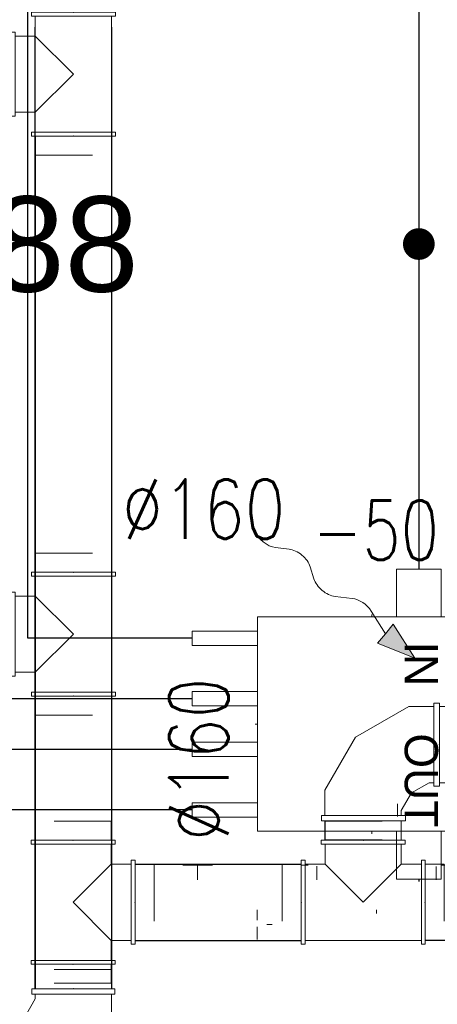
# Model space of a CAD drawing. Header units: millimetres. Extents: x -367720 to -162733, y 309172 to 337444.
# Tile 152 of 256: x -354263 to -353387, y 323507 to 325573. Entities that reach past the tile are written whole.
import ezdxf
from ezdxf.enums import TextEntityAlignment as Align

# ---------------------------------------------------------------- set-up
doc = ezdxf.new("R2010")
doc.units = ezdxf.units.MM
doc.header["$LTSCALE"] = 10
doc.header["$MEASUREMENT"] = 0
doc.linetypes.add('ACAD_ISO03W100', pattern=[30, 12, -18])
doc.layers.get('0').update_dxf_attribs({"color": 255, "lineweight": 13})
for name, color, linetype in [('dveřní mřížky', 1, 'Continuous'), ('LATS_CONTROL_LINE', 2, 'Continuous'), ('LATS_PIPE_REFRIGERANT', 3, 'Continuous'), ('vzt-stavebni prostupy', 30, 'Continuous')]:
    doc.layers.add(name, color=color, linetype=linetype)
for name, color, linetype, lineweight in [('LATS_EQ_HRUNIT', 2, 'Continuous', 0), ('LATS_PIPE_REFRIGERANT_INDEX', 1, 'Continuous', 0), ('VZ1', 6, 'Continuous', 18), ('vzt-izolace', 50, 'Continuous', 9), ('vzt-odvod', 6, 'Continuous', 40), ('vzt-popis', 81, 'Continuous', 20), ('vzt-přívod', 2, 'Continuous', 40), ('vzt-spiro', 50, 'Continuous', 5), ('vzt-tenká', 2, 'Continuous', 20), ('vzt-čárkkovaná', 50, 'ACAD_ISO03W100', 9)]:
    doc.layers.add(name, color=color, linetype=linetype, lineweight=lineweight)
doc.styles.add('LATS_ANNO', font='arial.ttf')
doc.styles.add('PITSIMP8', font='pitsimp8')
doc.styles.add('ROMANS', font='ROMANS.shx', dxfattribs={"height": 80})
doc.styles.add('Romans c', font='romans.shx')

# ---------------------------------------------------------------- blocks, each defined once
blk = doc.blocks.new('LATS_HRUNIT_4WAY')
at = {"color": 2}
for p, q in [((-225, 141.8), (225, 141.8)), ((-225, -338.2), (-225, 141.8)), ((-225, 46.8), (-225, 136.8)), ((225, 141.8), (225, -338.2)), ((-225, 46.8), (-325.4, 46.8)), ((-325.4, 46.8), (-325.4, -46.8)), ((225, 46.8), (325.4, 46.8)), ((325.4, 46.8), (325.4, -46.8)), ((-325.4, -46.8), (-225, -46.8)), ((325.4, -46.8), (225, -46.8)), ((-225, -98.2), (-230, -98.2)), ((225, -98.2), (230, -98.2)), ((225, -338.2), (-225, -338.2)), ((-195.2, -338.2), (-195.2, -475.2)), ((-165.2, -475.2), (-165.2, -338.2)), ((-68.2, -338.2), (-68.2, -475.2)), ((-38.2, -475.2), (-38.2, -338.2)), ((0, -338.2), (0, -343.2)), ((38.2, -475.2), (38.2, -338.2)), ((68.2, -338.2), (68.2, -475.2)), ((165.2, -475.2), (165.2, -338.2)), ((195.2, -338.2), (195.2, -475.2)), ((-195.2, -475.2), (-165.2, -475.2)), ((-68.2, -475.2), (-38.2, -475.2)), ((68.2, -475.2), (38.2, -475.2)), ((195.2, -475.2), (165.2, -475.2))]:
    blk.add_line(p, q, dxfattribs=at)
at = {"layer": 'LATS_CONTROL_LINE'}
blk.add_line((0, 141.8), (0, 146.8), dxfattribs=at)
at = {"layer": 'LATS_PIPE_REFRIGERANT'}
for p, q in [((-330.4, 0), (-325.4, 0)), ((325.4, 0), (330.4, 0)), ((-180.2, -475.2), (-180.2, -480.2)), ((-53.2, -475.2), (-53.2, -480.2)), ((53.2, -475.2), (53.2, -480.2)), ((180.2, -475.2), (180.2, -480.2))]:
    blk.add_line(p, q, dxfattribs=at)
at = {"color": 7}
for s, p in [('OUT', (19.5, -29.6)), ('IN', (-173, -29.6))]:
    blk.add_text(s, height=70, dxfattribs=at).set_placement(p)
blk = doc.blocks.new('A$C44164CF6')
at = {"layer": 'LATS_PIPE_REFRIGERANT', "ltscale": 5}
for p, q in [((537.4, 5354.9), (537.4, 9029.7)), ((877.2, 5354.9), (537.4, 5354.9)), ((877.2, 5227.9), (317.4, 5227.9)), ((877.2, 5121.5), (267.4, 5121.5)), ((877.2, 4994.5), (237.4, 4994.5))]:
    blk.add_line(p, q, dxfattribs=at)
blk.add_lwpolyline([(1357.4, 6859.3), (1357.4, 5505.2)], dxfattribs=at)
at = {"layer": 'LATS_PIPE_REFRIGERANT_INDEX', "ltscale": 5}
blk.add_lwpolyline([(1340.8, 6182.2, 33.3, 33.3, 1), (1374.1, 6182.2, 33.3, 33.3, 1), (1340.8, 6182.2, 0, 0, 0), (857.4, 6182.2, 0, 0, 0)], format="xyseb", dxfattribs=at)
at = {"layer": 'LATS_EQ_HRUNIT', "rotation": 270}
blk.add_blockref('LATS_HRUNIT_4WAY', (1357.4, 5174.7), dxfattribs=at)
at = {"layer": 'LATS_PIPE_REFRIGERANT_INDEX', "color": 7, "style": 'LATS_ANNO'}
blk.add_text('9.52:12.7:15.88', height=200, dxfattribs=at).set_placement((769.9, 6182.2), align=Align.MIDDLE_RIGHT)
at = {"layer": 'VZ1', "extrusion": (0, -1, -1.22461e-16), "style": 'ROMANS', "width": 0.8, "flags": 1}
for tag, p in [('MATERIAL', (-2269.1, 3112.5, -14812.2)), ('PRIRUBA', (-2269.1, 3112.5, -14812.2)), ('PRUTOK', (-2269.1, 3112.5, -14812.2)), ('PLOCHA', (-2269.1, 3112.5, -14812.2)), ('OBVOD', (-2269.1, 3112.5, -14812.2)), ('NAZEV', (-2269.1, 3112.5, -14812.2)), ('USEK', (-2269.1, 3112.5, -14812.2)), ('KOTA', (-2269.1, 3112.5, -14812.2)), ('TVAR', (-2269.1, 3112.5, -14812.2)), ('NB2', (-2269.1, 3112.5, -14812.2)), ('NB1', (-2269.1, 3112.5, -14812.2)), ('POS', (-2269.1, 3112.5, -14812.2)), ('DB', (-2269.1, 3112.5, -14812.2)), ('DA', (-2269.1, 3112.5, -14812.2)), ('B2', (-2269.1, 3112.5, -14812.2)), ('A2', (-2269.1, 3112.5, -14812.2)), ('B1', (-2269.1, 3112.5, -14812.2)), ('A1', (-2269.1, 3112.5, -14812.2)), ('LT', (-2269.1, 3112.5, -14812.2)), ('MATERIAL', (99885.3, 3112.5, -14812.2)), ('PRIRUBA', (99885.3, 3112.5, -14812.2)), ('PRUTOK', (99885.3, 3112.5, -14812.2)), ('PLOCHA', (99885.3, 3112.5, -14812.2)), ('OBVOD', (99885.3, 3112.5, -14812.2)), ('NAZEV', (99885.3, 3112.5, -14812.2)), ('USEK', (99885.3, 3112.5, -14812.2)), ('KOTA', (99885.3, 3112.5, -14812.2)), ('TVAR', (99885.3, 3112.5, -14812.2)), ('NB2', (99885.3, 3112.5, -14812.2)), ('NB1', (99885.3, 3112.5, -14812.2)), ('POS', (99885.3, 3112.5, -14812.2)), ('DB', (99885.3, 3112.5, -14812.2)), ('DA', (99885.3, 3112.5, -14812.2)), ('B2', (99885.3, 3112.5, -14812.2)), ('B1', (99885.3, 3112.5, -14812.2)), ('LT', (99885.3, 3112.5, -14812.2)), ('A2', (99885.3, 3112.5, -14812.2)), ('A1', (99885.3, 3112.5, -14812.2))]:
    blk.add_attdef(tag, p, '', height=1, rotation=180, dxfattribs=at)
at = {"layer": 'VZ1', "extrusion": (1.22461e-16, 1, 4.44089e-16), "style": 'ROMANS', "width": 0.8, "flags": 1}
for tag, p in [('MATERIAL', (2269.1, 2852.5, 14812.2)), ('PRIRUBA', (2269.1, 2852.5, 14812.2)), ('IZOLACE', (2269.1, 2852.5, 14812.2)), ('PRUTOK', (2269.1, 2852.5, 14812.2)), ('PLOCHA', (2269.1, 2852.5, 14812.2)), ('NASTCE', (2269.1, 2852.5, 14812.2)), ('OBVOD', (2269.1, 2852.5, 14812.2)), ('NAZEV', (2269.1, 2852.5, 14812.2)), ('USEK', (2269.1, 2852.5, 14812.2)), ('KOTA', (2269.1, 2852.5, 14812.2)), ('TVAR', (2269.1, 2852.5, 14812.2)), ('NB2', (2269.1, 2852.5, 14812.2)), ('NB1', (2269.1, 2852.5, 14812.2)), ('POS', (2269.1, 2852.5, 14812.2)), ('VS', (2269.1, 2852.5, 14812.2)), ('B1', (2269.1, 2852.5, 14812.2)), ('A1', (2269.1, 2852.5, 14812.2)), ('LT', (2269.1, 2852.5, 14812.2)), ('MATERIAL', (-99885.3, 2852.5, 14812.2)), ('PRIRUBA', (-99885.3, 2852.5, 14812.2)), ('IZOLACE', (-99885.3, 2852.5, 14812.2)), ('PRUTOK', (-99885.3, 2852.5, 14812.2)), ('PLOCHA', (-99885.3, 2852.5, 14812.2)), ('NASTCE', (-99885.3, 2852.5, 14812.2)), ('OBVOD', (-99885.3, 2852.5, 14812.2)), ('NAZEV', (-99885.3, 2852.5, 14812.2)), ('USEK', (-99885.3, 2852.5, 14812.2)), ('KOTA', (-99885.3, 2852.5, 14812.2)), ('TVAR', (-99885.3, 2852.5, 14812.2)), ('NB2', (-99885.3, 2852.5, 14812.2)), ('NB1', (-99885.3, 2852.5, 14812.2)), ('POS', (-99885.3, 2852.5, 14812.2)), ('B1', (-99885.3, 2852.5, 14812.2)), ('VS', (-99885.3, 2852.5, 14812.2)), ('LT', (-99885.3, 2852.5, 14812.2)), ('A1', (-99885.3, 2852.5, 14812.2))]:
    blk.add_attdef(tag, p, '', height=1, dxfattribs=at)
blk = doc.blocks.new('2DLUK051')
at = {"color": 0, "linetype": 'ByBlock'}
for p, q in [((0.0368, 0.572), (0.0234, 0.5864)), ((-0.029, 0.372), (0.033, 0.4318)), ((0.029, 0.172), (-0.029, 0.228)), ((-0.05, -0.0482), (0.029, 0.028)), ((0, -0.3), (-0.0694, -0.1663)), ((-0.1038, -0.3), (0, -0.5)), ((-0.1038, -0.3), (0, -0.3)), ((0, -0.5), (0.1038, -0.3)), ((0.1038, -0.3), (0, -0.3))]:
    blk.add_line(p, q, dxfattribs=at)
for centre, start, end in [((-0.0364, 0.5038), 313.9193, 42.9591), ((0.0403, 0.3), 133.9193, 226.0807), ((-0.0403, 0.1), 313.9193, 46.0807), ((0.0193, -0.1202), 133.9193, 207.4395)]:
    blk.add_arc(centre, 0.1, start, end, dxfattribs=at)
blk.add_solid([(-0.1038, -0.3), (0.1038, -0.3), (0, -0.5)], dxfattribs=at)
at = {"linetype": 'ByBlock', "style": 'PITSIMP8', "flags": 9}
for tag, p in [('RAUM/GRUPPE', (-0.1081, 0.1556)), ('BEZEICHNUNG', (-0.1081, 0.1756)), ('POS.NR.G-LV', (-0.1081, 0.1356)), ('FABRIKAT', (-0.1081, 0.1156)), ('KENNUNG', (-0.1081, 0.0756)), ('LEISTUNG', (-0.1081, 0.0556)), ('TYP', (-0.1081, 0.0956)), ('VOLUMENSTROM', (-0.1081, 0.0356)), ('DRUCK/-STUFE', (-0.1081, 0.0156)), ('ANSCHLUSS', (-0.1081, -0.0044)), ('GROESSE', (-0.1081, -0.0244)), ('DN', (-0.1081, -0.0444)), ('TEMPERATUR', (-0.1081, -0.0644)), ('SCHUTZART', (-0.1081, -0.1044)), ('DREHZAHL', (-0.1081, -0.0844)), ('SPANNUNG/FREQUENZ', (-0.1081, -0.1244)), ('GEWICHT', (-0.1081, -0.1444)), ('FREI', (-0.1081, -0.1644)), ('FREI', (-0.1081, -0.1844)), ('FREI', (-0.1081, -0.2044))]:
    blk.add_attdef(tag, text='', height=0.01, dxfattribs=at).set_placement(p, align=Align.MIDDLE)
blk = doc.blocks.new('A$C1BC01E27')
at = {"layer": 'vzt-spiro'}
for p, q in [((82, 210), (82, 202)), ((82, 210), (258, 210)), ((82, 210), (82, 202)), ((258, 210), (258, 202)), ((258, 202), (82, 202)), ((90, 202), (90, 160)), ((250, 202), (250, 160)), ((40, 168), (48, 168)), ((40, -8), (40, 168)), ((48, 168), (48, 168)), ((48, 168), (48, -8)), ((300, 168), (292, 168)), ((292, 168), (292, -8)), ((300, -8), (300, 168)), ((48, 160), (90, 160)), ((90, 160), (170, 80)), ((250, 160), (170, 80)), ((292, 160), (250, 160)), ((48, 0), (292, 0)), ((40, -8), (48, -8)), ((40, -8), (48, -8)), ((300, -8), (292, -8))]:
    blk.add_line(p, q, dxfattribs=at)
for p in [(170, 210), (40, 80), (300, 80)]:
    blk.add_point(p, dxfattribs=at)
at = {"layer": 'vzt-čárkkovaná'}
for p, q in [((90, 250), (90, 210)), ((250, 250), (90, 250)), ((250, 250), (250, 210)), ((0, 160), (40, 160)), ((0, 160), (0, 0)), ((340, 160), (300, 160)), ((340, 160), (340, 0)), ((0, 0), (40, 0)), ((340, 0), (300, 0))]:
    blk.add_line(p, q, dxfattribs=at)
blk = doc.blocks.new('A$C37E512F0')
at = {"layer": 'vzt-spiro'}
for p, q in [((-51.4, 167.1), (-51.4, -6.7)), ((-40, 167.1), (-51.4, 167.1)), ((-40, 160.7), (-40, 167.1)), ((-104.3, 160.2), (-215.7, 95.9)), ((-51.4, 160.2), (-104.3, 160.2)), ((-40, 160.7), (-40, -6.7)), ((-215.7, 95.9), (-280, -15.5)), ((-61.4, 0.2), (-98.6, -21.2)), ((-51.4, 0.2), (-61.4, 0.2)), ((-280, -15.5), (-280, -68.3)), ((-40, -6.7), (-51.4, -6.7)), ((-98.6, -21.2), (-120, -58.4)), ((-120, -58.4), (-120, -68.4)), ((-287.4, -68.4), (-110.9, -68.4)), ((-287.4, -68.4), (-287.4, -79.5)), ((-287.4, -79.5), (-110.9, -79.5)), ((-110.9, -68.4), (-110.9, -79.5))]:
    blk.add_line(p, q, dxfattribs=at)
for p in [(-40, 80.2), (-200, -79.8)]:
    blk.add_point(p, dxfattribs=at)
at = {"layer": 'vzt-čárkkovaná'}
for p, q in [((0, 160.2), (-40, 160.2)), ((0, 160.2), (0, 0)), ((0, 0), (-40, 0)), ((-280, -119.8), (-280, -79.5)), ((-280, -119.8), (-280, -79.8)), ((-119.8, -119.8), (-119.8, -79.5)), ((-119.8, -119.8), (-119.8, -79.8)), ((-280, -119.8), (-119.8, -119.8))]:
    blk.add_line(p, q, dxfattribs=at)
blk = doc.blocks.new('A$C44067DDB')
at = {"layer": 'vzt-izolace'}
h = blk.add_hatch(dxfattribs=at)
h.set_pattern_fill('CROSS', color=256, scale=500)
h.set_pattern_definition([(0, (-810420.72, 72798.83), (125, 125), [62.5, -187.5]), (90, (-810389.47, 72767.58), (-125, 125), [62.5, -187.5])])
edge = h.paths.add_edge_path()
edge.add_line((11212.3078, 10978.785), (11212.3078, 11020.785))
edge = h.paths.add_edge_path()
edge.add_line((11254.3078, 11188.785), (11254.3078, 11012.785))
edge = h.paths.add_edge_path()
edge.add_line((11254.3078, 11020.785), (11212.3078, 11020.785))
edge = h.paths.add_edge_path()
edge.add_line((11212.3078, 10930.785), (11212.3078, 10970.785))
edge = h.paths.add_edge_path()
edge.add_line((11220.3078, 10970.785), (11220.3078, 10978.785))
edge = h.paths.add_edge_path(flags=17)
edge.add_line((11262.3078, 11012.785), (11254.3078, 11012.785))
edge = h.paths.add_edge_path(flags=16)
edge.add_line((11302.3078, 11020.785), (11262.3078, 11020.785))
edge = h.paths.add_edge_path()
edge.add_line((11262.3078, 11012.785), (11262.3078, 11188.785))
edge = h.paths.add_edge_path(flags=16)
edge.add_line((11302.3078, 11180.785), (11302.3078, 11020.785))
edge = h.paths.add_edge_path(flags=16)
edge.add_line((11262.3078, 11012.785), (11254.3078, 11012.785))
edge = h.paths.add_edge_path(flags=16)
edge.add_line((11302.3078, 11180.785), (11262.3078, 11180.785))
edge = h.paths.add_edge_path()
edge.add_line((11220.3078, 11230.785), (11220.3078, 11222.785))
edge = h.paths.add_edge_path()
edge.add_line((11212.3078, 11270.785), (11212.3078, 11230.785))
edge = h.paths.add_edge_path()
edge.add_line((11254.3078, 11180.785), (11212.3078, 11180.785))
edge = h.paths.add_edge_path()
edge.add_line((11212.3078, 11222.785), (11212.3078, 11180.785))
edge = h.paths.add_edge_path()
edge.add_line((11262.3078, 11188.785), (11254.3078, 11188.785))
edge = h.paths.add_edge_path()
edge.add_line((11044.3078, 10970.785), (11220.3078, 10970.785))
edge = h.paths.add_edge_path()
edge.add_line((11220.3078, 10978.785), (11044.3078, 10978.785))
edge = h.paths.add_edge_path()
edge.add_line((11212.3078, 10930.785), (11052.3078, 10930.785))
edge = h.paths.add_edge_path(flags=16)
edge.add_line((11044.3078, 10970.785), (11044.3078, 10978.785))
edge = h.paths.add_edge_path(flags=17)
edge.add_line((11044.3078, 10970.785), (11044.3078, 10978.785))
edge = h.paths.add_edge_path()
edge.add_line((11052.3078, 10930.785), (11052.3078, 10970.785))
edge = h.paths.add_edge_path()
edge.add_line((11052.3078, 10978.785), (11052.3078, 11222.785))
edge = h.paths.add_edge_path()
edge.add_line((11212.3078, 11270.785), (11052.3078, 11270.785))
edge = h.paths.add_edge_path()
edge.add_line((11044.3078, 11230.785), (11220.3078, 11230.785))
edge = h.paths.add_edge_path()
edge.add_line((11220.3078, 11222.785), (11044.3078, 11222.785))
edge = h.paths.add_edge_path()
edge.add_line((11052.3078, 11270.785), (11052.3078, 11230.785))
edge = h.paths.add_edge_path()
edge.add_line((11044.3078, 11230.785), (11044.3078, 11222.785))
edge = h.paths.add_edge_path()
edge.add_line((11212.3078, 11020.785), (11132.3078, 11100.785))
edge = h.paths.add_edge_path()
edge.add_line((11212.3078, 11180.785), (11132.3078, 11100.785))
edge = h.paths.add_edge_path(flags=16)
edge.add_line((11862.7073, 11180.785), (11820.7073, 11180.785))
edge = h.paths.add_edge_path()
edge.add_line((11652.7073, 11222.785), (11828.7073, 11222.785))
edge = h.paths.add_edge_path()
edge.add_line((11820.7073, 11222.785), (11820.7073, 11180.785))
edge = h.paths.add_edge_path(flags=16)
edge.add_line((11910.7073, 11180.785), (11870.7073, 11180.785))
edge = h.paths.add_edge_path()
edge.add_line((11870.7073, 11188.785), (11862.7073, 11188.785))
edge = h.paths.add_edge_path(flags=17)
edge.add_line((11828.7073, 11230.785), (11828.7073, 11222.785))
edge = h.paths.add_edge_path()
edge.add_line((11820.7073, 11270.785), (11820.7073, 11230.785))
edge = h.paths.add_edge_path()
edge.add_line((11828.7073, 11230.785), (11652.7073, 11230.785))
edge = h.paths.add_edge_path()
edge.add_line((11660.7073, 11270.785), (11820.7073, 11270.785))
edge = h.paths.add_edge_path(flags=17)
edge.add_line((11828.7073, 11230.785), (11828.7073, 11222.785))
edge = h.paths.add_edge_path()
edge.add_line((11660.7073, 11270.785), (11660.7073, 11230.785))
edge = h.paths.add_edge_path()
edge.add_line((11610.7073, 11188.785), (11618.7073, 11188.785))
edge = h.paths.add_edge_path(flags=16)
edge.add_line((11570.7073, 11180.785), (11610.7073, 11180.785))
edge = h.paths.add_edge_path()
edge.add_line((11660.7073, 11222.785), (11660.7073, 11180.785))
edge = h.paths.add_edge_path(flags=16)
edge.add_line((11618.7073, 11180.785), (11660.7073, 11180.785))
edge = h.paths.add_edge_path()
edge.add_line((11652.7073, 11230.785), (11652.7073, 11222.785))
edge = h.paths.add_edge_path()
edge.add_line((11870.7073, 11012.785), (11870.7073, 11188.785))
edge = h.paths.add_edge_path()
edge.add_line((11862.7073, 11188.785), (11862.7073, 11012.785))
edge = h.paths.add_edge_path(flags=16)
edge.add_line((11910.7073, 11180.785), (11910.7073, 11020.785))
edge = h.paths.add_edge_path(flags=17)
edge.add_line((11870.7073, 11012.785), (11862.7073, 11012.785))
edge = h.paths.add_edge_path(flags=16)
edge.add_line((11870.7073, 11012.785), (11862.7073, 11012.785))
edge = h.paths.add_edge_path(flags=16)
edge.add_line((11910.7073, 11020.785), (11870.7073, 11020.785))
edge = h.paths.add_edge_path(flags=16)
edge.add_line((11862.7073, 11020.785), (11618.7073, 11020.785))
edge = h.paths.add_edge_path(flags=16)
edge.add_line((11570.7073, 11180.785), (11570.7073, 11020.785))
edge = h.paths.add_edge_path()
edge.add_line((11610.7073, 11012.785), (11610.7073, 11188.785))
edge = h.paths.add_edge_path()
edge.add_line((11618.7073, 11188.785), (11618.7073, 11012.785))
edge = h.paths.add_edge_path(flags=16)
edge.add_line((11570.7073, 11020.785), (11610.7073, 11020.785))
edge = h.paths.add_edge_path()
edge.add_line((11610.7073, 11012.785), (11618.7073, 11012.785))
edge = h.paths.add_edge_path(flags=16)
edge.add_line((11820.7073, 11180.785), (11740.7073, 11100.785))
edge = h.paths.add_edge_path(flags=16)
edge.add_line((11660.7073, 11180.785), (11740.7073, 11100.785))
edge = h.paths.add_edge_path()
edge.add_line((13021.5379, 10975.785), (13021.5379, 11225.785))
edge = h.paths.add_edge_path()
edge.add_line((13021.5379, 11225.785), (12961.5379, 11225.785))
edge = h.paths.add_edge_path()
edge.add_line((12961.5379, 11229.785), (12961.5379, 10971.785))
edge = h.paths.add_edge_path()
edge.add_line((12961.5379, 11229.785), (12953.5379, 11229.785))
edge = h.paths.add_edge_path()
edge.add_line((12953.5379, 11229.785), (12953.5379, 10971.785))
edge = h.paths.add_edge_path()
edge.add_line((12815.5379, 11184.785), (12815.5379, 11016.785))
edge = h.paths.add_edge_path()
edge.add_line((12807.5379, 11184.785), (12807.5379, 11016.785))
edge = h.paths.add_edge_path(flags=16)
edge.add_line((12767.5379, 11180.785), (12807.5379, 11180.785))
edge = h.paths.add_edge_path(flags=16)
edge.add_line((12767.5379, 11020.785), (12767.5379, 11180.785))
edge = h.paths.add_edge_path()
edge.add_line((12807.5379, 11184.785), (12815.5379, 11184.785))
edge = h.paths.add_edge_path()
edge.add_line((12953.5379, 11225.785), (12815.5379, 11180.785))
edge = h.paths.add_edge_path()
edge.add_line((13021.5379, 10975.785), (12961.5379, 10975.785))
edge = h.paths.add_edge_path()
edge.add_line((12961.5379, 10971.785), (12953.5379, 10971.785))
edge = h.paths.add_edge_path(flags=16)
edge.add_line((12767.5379, 11020.785), (12807.5379, 11020.785))
edge = h.paths.add_edge_path()
edge.add_line((12807.5379, 11016.785), (12815.5379, 11016.785))
edge = h.paths.add_edge_path()
edge.add_line((12953.5379, 10975.785), (12815.5379, 11020.785))
edge = h.paths.add_edge_path()
edge.add_line((11262.3078, 11020.785), (11610.7073, 11020.785))
edge.add_line((11262.3078, 11180.785), (11610.7073, 11180.785))
edge.add_line((12807.5379, 11020.785), (11870.7073, 11020.785))
edge.add_line((12807.5379, 11180.785), (11910.7073, 11180.785))
edge.add_line((11650.1946, 11100.785), (11980.1946, 11100.785))
at = {"layer": 'VZ1'}
blk.add_line((11812.6946, 11307.4112, 3000), (11812.6946, 11280.785, 3000), dxfattribs=at)
at = {"layer": 'vzt-odvod', "lineweight": 30}
for p, q in [((11051.7192, 12937.4251, 3000), (11051.7192, 10919.2988, 3000)), ((11212.8964, 12937.4251, 3000), (11212.8964, 10919.2988, 3000)), ((11052.8964, 12708.6625, 3000), (11052.8964, 10919.2988, 3000)), ((11212.8964, 12708.6625, 3000), (11212.8964, 10919.2988, 3000)), ((11262.3078, 11180.785, 3000), (11610.7073, 11180.785, 2700)), ((11262.3078, 11020.785, 3000), (11610.7073, 11020.785, 2700)), ((12807.5379, 11020.785, 2272), (11870.7073, 11020.785, 3550.6543))]:
    blk.add_line(p, q, dxfattribs=at)
at = {"layer": 'vzt-odvod', "xscale": -1}
for p, rotation in [((11212.8964, 13008.6625, 3000), 90), ((11212.8964, 11833.4658, 3000), 90), ((11052.3078, 10930.785, 3000), 270), ((11052.3078, 10930.785, 3000), 270)]:
    blk.add_blockref('A$C1BC01E27', p, dxfattribs=dict(at, rotation=rotation))
at = {"layer": 'vzt-odvod', "lineweight": 30}
blk.add_blockref('A$C37E512F0', (11940.5073, 11351.431, 2700), dxfattribs=at)
at = {"layer": 'vzt-odvod', "xscale": -1}
blk.add_blockref('A$C1BC01E27', (11910.7073, 11020.785, 2700), dxfattribs=at)
at = {"layer": 'vzt-odvod', "lineweight": 30, "xscale": -1, "rotation": 270}
blk.add_blockref('A$C37E512F0', (11052.6964, 10959.2988, 3000), dxfattribs=at)
at = {"layer": 'vzt-stavebni prostupy', "xscale": -1, "rotation": 90}
blk.add_blockref('A$C1BC01E27', (11212.8964, 11833.4658, 3000), dxfattribs=at)
at = {"layer": 'vzt-tenká', "xscale": -250.0000000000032, "yscale": 399.9999999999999, "zscale": 250.0000000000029, "rotation": 50.2636348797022}
blk.add_blockref('2DLUK051', (11695.0465, 11741.1116), dxfattribs=at)
at = {"layer": 'dveřní mřížky', "color": 4, "style": 'Romans c', "width": 0.75}
blk.add_text('-50m3/h', height=125, dxfattribs=at).set_placement((11950.0431, 11819.2287), align=Align.CENTER)
at = {"layer": 'VZ1', "extrusion": (1.04009e-13, 1, -4.87544e-15), "style": 'ROMANS', "width": 0.8, "flags": 1}
for tag in ['KOTA', 'USEK', 'TVAR', 'POS', 'NB2', 'NB1', 'VS', 'LT', 'D']:
    blk.add_attdef(tag, (-111318.983, 5039.0799, 11669.1415), '', height=1, dxfattribs=at)
at = {"layer": 'VZ1', "extrusion": (1, -3.06152e-16, 0), "style": 'ROMANS', "width": 0.8, "flags": 1}
for tag in ['NB2', 'NB1', 'PRUTOK', 'USEK', 'KOTA', 'NAZEV', 'PRIRUBA2', 'POS', 'MATERIAL', 'PRUMER', 'PLOCHA', 'LT', 'UHEL', 'R', 'D', 'TVAR']:
    blk.add_attdef(tag, (11669.1415, 5039.0799, 111318.983), '', height=1, rotation=90, dxfattribs=at)
at = {"layer": 'VZ1', "extrusion": (-2.71917e-32, 1, -4.44089e-16), "style": 'ROMANS', "width": 0.8, "flags": 1}
for tag, p in [('MATERIAL', (-177204.9859, 2943.2966, 11491.6104)), ('PRIRUBA', (-177204.9859, 2943.2966, 11491.6104)), ('PRUTOK', (-177204.9859, 2943.2966, 11491.6104)), ('PLOCHA', (-177204.9859, 2943.2966, 11491.6104)), ('OBVOD', (-177204.9859, 2943.2966, 11491.6104)), ('NAZEV', (-177204.9859, 2943.2966, 11491.6104)), ('KOTA', (-177204.9859, 2943.2966, 11491.6104)), ('USEK', (-177204.9859, 2943.2966, 11491.6104)), ('TVAR', (-177204.9859, 2943.2966, 11491.6104)), ('NBN', (-177204.9859, 2943.2966, 11491.6104)), ('POS', (-177204.9859, 2943.2966, 11491.6104)), ('NB3', (-177204.9859, 2943.2966, 11491.6104)), ('VS', (-177204.9859, 2943.2966, 11491.6104)), ('LT', (-177204.9859, 2943.2966, 11491.6104)), ('B', (-177204.9859, 2943.2966, 11491.6104)), ('R', (-177204.9859, 2943.2966, 11491.6104)), ('A', (-177204.9859, 2943.2966, 11491.6104)), ('MATERIAL', (-11332.888, 6131.7212, 9501.275)), ('MATERIAL', (-11332.9671, 2943.2966, 9501.275)), ('PRIRUBA', (-11332.888, 6131.7212, 9501.275)), ('PRIRUBA', (-11332.9671, 2943.2966, 9501.275)), ('PRUTOK', (-11332.888, 6131.7212, 9501.275)), ('PRUTOK', (-11332.9671, 2943.2966, 9501.275)), ('PLOCHA', (-11332.888, 6131.7212, 9501.275)), ('PLOCHA', (-11332.9671, 2943.2966, 9501.275)), ('OBVOD', (-11332.888, 6131.7212, 9501.275)), ('OBVOD', (-11332.9671, 2943.2966, 9501.275)), ('NAZEV', (-11332.888, 6131.7212, 9501.275)), ('NAZEV', (-11332.9671, 2943.2966, 9501.275)), ('KOTA', (-11332.888, 6131.7212, 9501.275)), ('USEK', (-11332.888, 6131.7212, 9501.275)), ('KOTA', (-11332.9671, 2943.2966, 9501.275)), ('USEK', (-11332.9671, 2943.2966, 9501.275)), ('TVAR', (-11332.888, 6131.7212, 9501.275)), ('TVAR', (-11332.9671, 2943.2966, 9501.275)), ('NBN', (-11332.888, 6131.7212, 9501.275)), ('NBN', (-11332.9671, 2943.2966, 9501.275)), ('POS', (-11332.888, 6131.7212, 9501.275)), ('NB3', (-11332.888, 6131.7212, 9501.275)), ('POS', (-11332.9671, 2943.2966, 9501.275)), ('NB3', (-11332.9671, 2943.2966, 9501.275)), ('VS', (-11332.888, 6131.7212, 9501.275)), ('LT', (-11332.888, 6131.7212, 9501.275)), ('VS', (-11332.9671, 2943.2966, 9501.275)), ('LT', (-11332.9671, 2943.2966, 9501.275)), ('B', (-11332.888, 6131.7212, 9501.275)), ('R', (-11332.888, 6131.7212, 9501.275)), ('A', (-11332.888, 6131.7212, 9501.275)), ('B', (-11332.9671, 2943.2966, 9501.275)), ('R', (-11332.9671, 2943.2966, 9501.275)), ('A', (-11332.9671, 2943.2966, 9501.275)), ('MATERIAL', (-109446.9123, 2943.2966, 9501.275)), ('PRIRUBA', (-109446.9123, 2943.2966, 9501.275)), ('PRUTOK', (-109446.9123, 2943.2966, 9501.275)), ('PLOCHA', (-109446.9123, 2943.2966, 9501.275)), ('OBVOD', (-109446.9123, 2943.2966, 9501.275)), ('NAZEV', (-109446.9123, 2943.2966, 9501.275)), ('KOTA', (-109446.9123, 2943.2966, 9501.275)), ('USEK', (-109446.9123, 2943.2966, 9501.275)), ('TVAR', (-109446.9123, 2943.2966, 9501.275)), ('NBN', (-109446.9123, 2943.2966, 9501.275)), ('POS', (-109446.9123, 2943.2966, 9501.275)), ('NB3', (-109446.9123, 2943.2966, 9501.275)), ('VS', (-109446.9123, 2943.2966, 9501.275)), ('LT', (-109446.9123, 2943.2966, 9501.275)), ('B', (-109446.9123, 2943.2966, 9501.275)), ('R', (-109446.9123, 2943.2966, 9501.275)), ('A', (-109446.9123, 2943.2966, 9501.275))]:
    blk.add_attdef(tag, p, '', height=1, dxfattribs=at)
at = {"layer": 'VZ1', "extrusion": (-1, 0, 0), "style": 'ROMANS', "width": 0.8, "flags": 1}
for tag, p in [('NB3', (-11312.8354, 2943.2966, -178642.0188)), ('PRUTOK', (-11312.8354, 2943.2966, -178642.0188)), ('USEK', (-11312.8354, 2943.2966, -178642.0188)), ('VS', (-11312.8354, 2943.2966, -178642.0188)), ('NAZEV', (-11312.8354, 2943.2966, -178642.0188)), ('KOTA', (-11312.8354, 2943.2966, -178642.0188)), ('POS', (-11312.8354, 2943.2966, -178642.0188)), ('MATERIAL', (-11312.8354, 2943.2966, -178642.0188)), ('PRIRUBA', (-11312.8354, 2943.2966, -178642.0188)), ('PLOCHA', (-11312.8354, 2943.2966, -178642.0188)), ('OBVOD', (-11312.8354, 2943.2966, -178642.0188)), ('R', (-11312.8354, 2943.2966, -178642.0188)), ('LT', (-11312.8354, 2943.2966, -178642.0188)), ('B', (-11312.8354, 2943.2966, -178642.0188)), ('A', (-11312.8354, 2943.2966, -178642.0188)), ('TVAR', (-11312.8354, 2943.2966, -178642.0188)), ('NB3', (-9322.5, 6131.7212, -12769.9209)), ('PRUTOK', (-9322.5, 6131.7212, -12769.9209)), ('USEK', (-9322.5, 6131.7212, -12769.9209)), ('VS', (-9322.5, 6131.7212, -12769.9209)), ('NAZEV', (-9322.5, 6131.7212, -12769.9209)), ('KOTA', (-9322.5, 6131.7212, -12769.9209)), ('POS', (-9322.5, 6131.7212, -12769.9209)), ('MATERIAL', (-9322.5, 6131.7212, -12769.9209)), ('PRIRUBA', (-9322.5, 6131.7212, -12769.9209)), ('PLOCHA', (-9322.5, 6131.7212, -12769.9209)), ('OBVOD', (-9322.5, 6131.7212, -12769.9209)), ('R', (-9322.5, 6131.7212, -12769.9209)), ('LT', (-9322.5, 6131.7212, -12769.9209)), ('B', (-9322.5, 6131.7212, -12769.9209)), ('A', (-9322.5, 6131.7212, -12769.9209)), ('TVAR', (-9322.5, 6131.7212, -12769.9209)), ('NB3', (-9322.5, 2943.2966, -12770)), ('PRUTOK', (-9322.5, 2943.2966, -12770)), ('USEK', (-9322.5, 2943.2966, -12770)), ('VS', (-9322.5, 2943.2966, -12770)), ('NAZEV', (-9322.5, 2943.2966, -12770)), ('KOTA', (-9322.5, 2943.2966, -12770)), ('POS', (-9322.5, 2943.2966, -12770)), ('MATERIAL', (-9322.5, 2943.2966, -12770)), ('PRIRUBA', (-9322.5, 2943.2966, -12770)), ('PLOCHA', (-9322.5, 2943.2966, -12770)), ('OBVOD', (-9322.5, 2943.2966, -12770)), ('R', (-9322.5, 2943.2966, -12770)), ('LT', (-9322.5, 2943.2966, -12770)), ('B', (-9322.5, 2943.2966, -12770)), ('A', (-9322.5, 2943.2966, -12770)), ('TVAR', (-9322.5, 2943.2966, -12770)), ('NB3', (-9322.5, 2943.2966, -110883.9452)), ('PRUTOK', (-9322.5, 2943.2966, -110883.9452)), ('USEK', (-9322.5, 2943.2966, -110883.9452)), ('VS', (-9322.5, 2943.2966, -110883.9452)), ('NAZEV', (-9322.5, 2943.2966, -110883.9452)), ('KOTA', (-9322.5, 2943.2966, -110883.9452)), ('POS', (-9322.5, 2943.2966, -110883.9452)), ('MATERIAL', (-9322.5, 2943.2966, -110883.9452)), ('PRIRUBA', (-9322.5, 2943.2966, -110883.9452)), ('PLOCHA', (-9322.5, 2943.2966, -110883.9452)), ('OBVOD', (-9322.5, 2943.2966, -110883.9452)), ('R', (-9322.5, 2943.2966, -110883.9452)), ('LT', (-9322.5, 2943.2966, -110883.9452)), ('B', (-9322.5, 2943.2966, -110883.9452)), ('A', (-9322.5, 2943.2966, -110883.9452)), ('TVAR', (-9322.5, 2943.2966, -110883.9452))]:
    blk.add_attdef(tag, p, '', height=1, rotation=270, dxfattribs=at)
at = {"layer": 'VZ1', "extrusion": (1, -2.32324e-14, 0), "style": 'ROMANS', "width": 0.8, "flags": 1}
for tag in ['NB2', 'NB1', 'PRUTOK', 'USEK', 'KOTA', 'NAZEV', 'PRIRUBA2', 'POS', 'MATERIAL', 'PRUMER', 'PLOCHA', 'LT', 'UHEL', 'R', 'D', 'TVAR']:
    blk.add_attdef(tag, (11224.1742, 2147.9426, 13745.0379), '', height=1, rotation=270, dxfattribs=at)
at = {"layer": 'VZ1', "extrusion": (-1.83691e-16, -1, 0), "style": 'ROMANS', "width": 0.8, "flags": 1}
for tag in ['POZNAMKA', 'NB2', 'NB1', 'DATA-HODNOTA', 'DATA-KLIC', 'PRUTOK', 'USEK', 'DRUHTLUM', 'ZETA', 'PR', 'TYP', 'NAZEV', 'POS', 'VETA']:
    blk.add_attdef(tag, (111863.9472, 3000, -10940.785), '', height=1, dxfattribs=at)
at = {"layer": 'VZ1', "extrusion": (0, 1, -1.26974e-15), "style": 'ROMANS', "width": 0.8, "flags": 1}
for tag in ['PRIRUBA2', 'MATERIAL', 'PRUMER', 'IZOLACE', 'PRUTOK', 'PLOCHA', 'NASTCE', 'NAZEV', 'KOTA', 'USEK', 'TVAR', 'POS', 'NB2', 'NB1', 'VS', 'LT', 'D']:
    blk.add_attdef(tag, (-111858.983, 2389.3275, 10075), '', height=1, dxfattribs=at)
at = {"layer": 'VZ1', "style": 'ROMANS', "width": 0.8, "flags": 1}
for tag in ['VS', 'OBVOD', 'USEK', 'IZOLACE', 'NASTCE', 'PRUTOK', 'KOTA', 'POS', 'PRIRUBA', 'PLOCHA', 'A1', 'TVAR', 'NB2', 'NB1', 'NAZEV', 'MATERIAL', 'LT', 'B1']:
    blk.add_attdef(tag, (12740, 9530), '', height=1, rotation=270, dxfattribs=at)
at = {"layer": 'VZ1', "extrusion": (0, -1, 0), "style": 'ROMANS', "width": 0.8, "flags": 1}
for tag, p in [('NBN', (179201.405, 2639.0523, -9490.3354)), ('NB3', (179201.405, 2639.0523, -9490.3354)), ('PRUTOK', (179201.405, 2639.0523, -9490.3354)), ('USEK', (179201.405, 2639.0523, -9490.3354)), ('VS', (179201.405, 2639.0523, -9490.3354)), ('NAZEV', (179201.405, 2639.0523, -9490.3354)), ('KOTA', (179201.405, 2639.0523, -9490.3354)), ('POS', (179201.405, 2639.0523, -9490.3354)), ('MATERIAL', (179201.405, 2639.0523, -9490.3354)), ('PRIRUBA', (179201.405, 2639.0523, -9490.3354)), ('PLOCHA', (179201.405, 2639.0523, -9490.3354)), ('OBVOD', (179201.405, 2639.0523, -9490.3354)), ('R', (179201.405, 2639.0523, -9490.3354)), ('LT', (179201.405, 2639.0523, -9490.3354)), ('B', (179201.405, 2639.0523, -9490.3354)), ('A', (179201.405, 2639.0523, -9490.3354)), ('TVAR', (179201.405, 2639.0523, -9490.3354)), ('NBN', (13329.3863, 2639.0523, -7500)), ('NB3', (13329.3863, 2639.0523, -7500)), ('PRUTOK', (13329.3863, 2639.0523, -7500)), ('USEK', (13329.3863, 2639.0523, -7500)), ('VS', (13329.3863, 2639.0523, -7500)), ('NAZEV', (13329.3863, 2639.0523, -7500)), ('KOTA', (13329.3863, 2639.0523, -7500)), ('POS', (13329.3863, 2639.0523, -7500)), ('MATERIAL', (13329.3863, 2639.0523, -7500)), ('PRIRUBA', (13329.3863, 2639.0523, -7500)), ('PLOCHA', (13329.3863, 2639.0523, -7500)), ('OBVOD', (13329.3863, 2639.0523, -7500)), ('R', (13329.3863, 2639.0523, -7500)), ('LT', (13329.3863, 2639.0523, -7500)), ('B', (13329.3863, 2639.0523, -7500)), ('A', (13329.3863, 2639.0523, -7500)), ('TVAR', (13329.3863, 2639.0523, -7500)), ('TVAR', (111443.3315, 2639.0523, -7500)), ('A', (111443.3315, 2639.0523, -7500)), ('B', (111443.3315, 2639.0523, -7500)), ('LT', (111443.3315, 2639.0523, -7500)), ('R', (111443.3315, 2639.0523, -7500)), ('OBVOD', (111443.3315, 2639.0523, -7500)), ('PLOCHA', (111443.3315, 2639.0523, -7500)), ('PRIRUBA', (111443.3315, 2639.0523, -7500)), ('MATERIAL', (111443.3315, 2639.0523, -7500)), ('POS', (111443.3315, 2639.0523, -7500)), ('KOTA', (111443.3315, 2639.0523, -7500)), ('NAZEV', (111443.3315, 2639.0523, -7500)), ('VS', (111443.3315, 2639.0523, -7500)), ('USEK', (111443.3315, 2639.0523, -7500)), ('PRUTOK', (111443.3315, 2639.0523, -7500)), ('NB3', (111443.3315, 2639.0523, -7500)), ('NBN', (111443.3315, 2639.0523, -7500)), ('NBN', (111443.3315, 2639.0523, -7500)), ('NB3', (111443.3315, 2639.0523, -7500)), ('PRUTOK', (111443.3315, 2639.0523, -7500)), ('USEK', (111443.3315, 2639.0523, -7500)), ('VS', (111443.3315, 2639.0523, -7500)), ('NAZEV', (111443.3315, 2639.0523, -7500)), ('KOTA', (111443.3315, 2639.0523, -7500)), ('POS', (111443.3315, 2639.0523, -7500)), ('MATERIAL', (111443.3315, 2639.0523, -7500)), ('PRIRUBA', (111443.3315, 2639.0523, -7500)), ('PLOCHA', (111443.3315, 2639.0523, -7500)), ('OBVOD', (111443.3315, 2639.0523, -7500)), ('R', (111443.3315, 2639.0523, -7500)), ('LT', (111443.3315, 2639.0523, -7500)), ('B', (111443.3315, 2639.0523, -7500)), ('A', (111443.3315, 2639.0523, -7500)), ('TVAR', (111443.3315, 2639.0523, -7500))]:
    blk.add_attdef(tag, p, '', height=1, rotation=90, dxfattribs=at)
at = {"layer": 'VZ1', "extrusion": (2.83287e-14, -1, 0), "style": 'ROMANS', "width": 0.8, "flags": 1}
for tag, p in [('IZOLACE', (4619.6938, 3000, -5099.5832)), ('NASTCE', (4619.6938, 3000, -5099.5832)), ('NB2', (4619.6938, 3000, -5099.5832)), ('NB1', (4619.6938, 3000, -5099.5832)), ('VS', (4619.6938, 3000, -5099.5832)), ('PRUTOK', (4619.6938, 3000, -5099.5832)), ('USEK', (4619.6938, 3000, -5099.5832)), ('KOTA', (4619.6938, 3000, -5099.5832)), ('NAZEV', (4619.6938, 3000, -5099.5832)), ('PRIRUBA2', (4619.6938, 3000, -5099.5832)), ('POS', (4619.6938, 3000, -5099.5832)), ('MATERIAL', (4619.6938, 3000, -5099.5832)), ('PRUMER', (4619.6938, 3000, -5099.5832)), ('PLOCHA', (4619.6938, 3000, -5099.5832)), ('LT', (4619.6938, 3000, -5099.5832)), ('D', (4619.6938, 3000, -5099.5832)), ('TVAR', (4619.6938, 3000, -5099.5832)), ('IZOLACE', (102733.639, 3000, -4512.6709)), ('NASTCE', (102733.639, 3000, -4512.6709)), ('NB2', (102733.639, 3000, -4512.6709)), ('NB1', (102733.639, 3000, -4512.6709)), ('VS', (102733.639, 3000, -4512.6709)), ('PRUTOK', (102733.639, 3000, -4512.6709)), ('USEK', (102733.639, 3000, -4512.6709)), ('KOTA', (102733.639, 3000, -4512.6709)), ('NAZEV', (102733.639, 3000, -4512.6709)), ('PRIRUBA2', (102733.639, 3000, -4512.6709)), ('POS', (102733.639, 3000, -4512.6709)), ('MATERIAL', (102733.639, 3000, -4512.6709)), ('PRUMER', (102733.639, 3000, -4512.6709)), ('PLOCHA', (102733.639, 3000, -4512.6709)), ('LT', (102733.639, 3000, -4512.6709)), ('D', (102733.639, 3000, -4512.6709)), ('TVAR', (102733.639, 3000, -4512.6709))]:
    blk.add_attdef(tag, p, '', height=1, dxfattribs=at)
at = {"layer": 'vzt-popis', "style": 'ROMANS', "width": 0.8}
blk.add_text('%%C160', height=125, dxfattribs=at).set_placement((11406.1832, 11925.7086, 50000), align=Align.MIDDLE_CENTER)
blk.add_text('%%C160', height=125, rotation=90, dxfattribs=at).set_placement((11396.0098, 11400.853, 50000), align=Align.MIDDLE_CENTER)
at = {"layer": 'vzt-přívod', "lineweight": 30, "extrusion": (-1, 0, 0), "style": 'ROMANS', "width": 0.8, "flags": 1}
for p in [(-11312.8354, 2943.2966, -178642.0188), (-9322.5, 6131.7212, -12769.9209), (-9322.5, 2943.2966, -12770), (-9322.5, 2943.2966, -110883.9452)]:
    blk.add_attdef('NBN', p, '', height=1, rotation=270, dxfattribs=at)
at = {"layer": 'vzt-přívod', "lineweight": 30, "extrusion": (0.707107, 0.707107, 0), "style": 'ROMANS', "width": 0.8, "flags": 1}
for tag, p in [('PRIRUBA2', (-1079.1254, 2936.5022, 15975.6328)), ('MATERIAL', (-1079.1254, 2936.5022, 15975.6328)), ('PRUMER', (-1079.1254, 2936.5022, 15975.6328)), ('IZOLACE', (-1079.1254, 2936.5022, 15975.6328)), ('PRUTOK', (-1079.1254, 2936.5022, 15975.6328)), ('PLOCHA', (-1079.1254, 2936.5022, 15975.6328)), ('NASTCE', (-1079.1254, 2936.5022, 15975.6328)), ('NAZEV', (-1079.1254, 2936.5022, 15975.6328)), ('KOTA', (-1079.1254, 2936.5022, 15975.6328)), ('USEK', (-1079.1254, 2936.5022, 15975.6328)), ('TVAR', (-1079.1254, 2936.5022, 15975.6328)), ('POS', (-1079.1254, 2936.5022, 15975.6328)), ('NB2', (-1079.1254, 2936.5022, 15975.6328)), ('NB1', (-1079.1254, 2936.5022, 15975.6328)), ('VS', (-1079.1254, 2936.5022, 15975.6328)), ('LT', (-1079.1254, 2936.5022, 15975.6328)), ('D', (-1079.1254, 2936.5022, 15975.6328)), ('PRIRUBA2', (-70456.1614, 2936.5022, 85352.6688)), ('MATERIAL', (-70456.1614, 2936.5022, 85352.6688)), ('PRUMER', (-70456.1614, 2936.5022, 85352.6688)), ('IZOLACE', (-70456.1614, 2936.5022, 85352.6688)), ('PRUTOK', (-70456.1614, 2936.5022, 85352.6688)), ('PLOCHA', (-70456.1614, 2936.5022, 85352.6688)), ('NASTCE', (-70456.1614, 2936.5022, 85352.6688)), ('NAZEV', (-70456.1614, 2936.5022, 85352.6688)), ('KOTA', (-70456.1614, 2936.5022, 85352.6688)), ('USEK', (-70456.1614, 2936.5022, 85352.6688)), ('TVAR', (-70456.1614, 2936.5022, 85352.6688)), ('POS', (-70456.1614, 2936.5022, 85352.6688)), ('NB2', (-70456.1614, 2936.5022, 85352.6688)), ('NB1', (-70456.1614, 2936.5022, 85352.6688)), ('VS', (-70456.1614, 2936.5022, 85352.6688)), ('LT', (-70456.1614, 2936.5022, 85352.6688)), ('D', (-70456.1614, 2936.5022, 85352.6688))]:
    blk.add_attdef(tag, p, '', height=1, dxfattribs=at)
at = {"layer": 'vzt-přívod', "lineweight": 30, "style": 'ROMANS', "width": 0.8, "flags": 1}
for tag, p in [('USEK', (11882.7585, 10460.1981, 2936.5022)), ('UHEL', (11882.7585, 10460.1981, 2936.5022)), ('PRUTOK', (11882.7585, 10460.1981, 2936.5022)), ('KOTA', (11882.7585, 10460.1981, 2936.5022)), ('PRIRUBA2', (11882.7585, 10460.1981, 2936.5022)), ('POS', (11882.7585, 10460.1981, 2936.5022)), ('PRUMER', (11882.7585, 10460.1981, 2936.5022)), ('PLOCHA', (11882.7585, 10460.1981, 2936.5022)), ('TVAR', (11882.7585, 10460.1981, 2936.5022)), ('NB2', (11882.7585, 10460.1981, 2936.5022)), ('NB1', (11882.7585, 10460.1981, 2936.5022)), ('NAZEV', (11882.7585, 10460.1981, 2936.5022)), ('MATERIAL', (11882.7585, 10460.1981, 2936.5022)), ('LT', (11882.7585, 10460.1981, 2936.5022)), ('R', (11882.7585, 10460.1981, 2936.5022)), ('D', (11882.7585, 10460.1981, 2936.5022)), ('USEK', (109996.7036, 10460.1981, 2936.5022)), ('UHEL', (109996.7036, 10460.1981, 2936.5022)), ('PRUTOK', (109996.7036, 10460.1981, 2936.5022)), ('KOTA', (109996.7036, 10460.1981, 2936.5022)), ('PRIRUBA2', (109996.7036, 10460.1981, 2936.5022)), ('POS', (109996.7036, 10460.1981, 2936.5022)), ('PRUMER', (109996.7036, 10460.1981, 2936.5022)), ('PLOCHA', (109996.7036, 10460.1981, 2936.5022)), ('TVAR', (109996.7036, 10460.1981, 2936.5022)), ('NB2', (109996.7036, 10460.1981, 2936.5022)), ('NB1', (109996.7036, 10460.1981, 2936.5022)), ('NAZEV', (109996.7036, 10460.1981, 2936.5022)), ('MATERIAL', (109996.7036, 10460.1981, 2936.5022)), ('LT', (109996.7036, 10460.1981, 2936.5022)), ('R', (109996.7036, 10460.1981, 2936.5022)), ('D', (109996.7036, 10460.1981, 2936.5022))]:
    blk.add_attdef(tag, p, '', height=1, rotation=270, dxfattribs=at)
at = {"layer": 'vzt-přívod', "lineweight": 30, "extrusion": (-1, 0, 1.77636e-15), "style": 'ROMANS', "width": 0.8, "flags": 1}
for tag in ['IZOLACE', 'NASTCE', 'NB2', 'NB1', 'VS', 'PRUTOK', 'USEK', 'KOTA', 'NAZEV', 'POS', 'MATERIAL', 'PRIRUBA', 'PLOCHA', 'OBVOD', 'LT', 'B1', 'A1', 'TVAR']:
    blk.add_attdef(tag, (-9530, 2813.2966, -12620), '', height=1, dxfattribs=at)

msp = doc.modelspace()

# ---------------------------------------------------------------- block references
msp.add_blockref('A$C44164CF6', (-354782.9, 318920.1))

# ---------------------------------------------------------------- next in the draw order: block references
msp.add_blockref('A$C44067DDB', (-365282.9, 312620.1))

doc.saveas('drawing.dxf')
